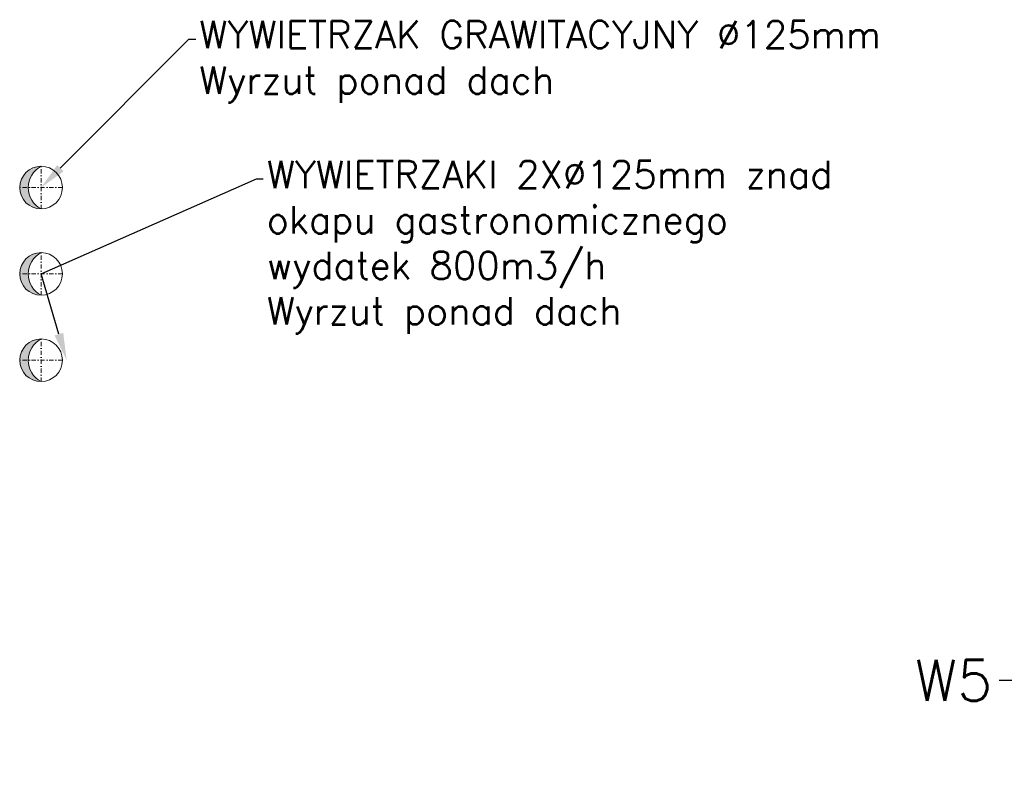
# Model space of a CAD drawing. Header units: centimetres. Extents: x 8435 to 34224, y 15581 to 23928.
# Tile 24 of 256: x 14930 to 15218, y 18091 to 18316. Entities that reach past the tile are written whole.
import ezdxf
from ezdxf import colors
from ezdxf.entities.mleader import LeaderData, LeaderLine
from ezdxf.math import Vec2, Vec3

# ---------------------------------------------------------------- set-up
doc = ezdxf.new("R2010")
doc.units = ezdxf.units.CM
doc.header["$LTSCALE"] = 0.2
doc.linetypes.add('DASHDOT', pattern=[1, 0.5, -0.25, 0, -0.25])
for name, color, linetype, lineweight in [('2DL_PRO_w', 42, 'Continuous', 15), ('_ET_OPIS', 7, 'Continuous', 20), ('CP_AXISAC', 7, 'DASHDOT', 9)]:
    doc.layers.add(name, color=color, linetype=linetype, lineweight=lineweight)
doc.layers.add('_ET_URZĄDZENIA', color=7, linetype='Continuous')
doc.styles.add('CP_ATTR', font='arial.ttf')
doc.styles.add('SIMPLEX', font='simplex.shx', dxfattribs={"height": 12})

# ---------------------------------------------------------------- blocks, each defined once
blk = doc.blocks.new('RoZplus')
blk.add_hatch(color=256).paths.add_polyline_path([(0, 0.5, -0.6), (0, -0.5, 1)])
at = {"linetype": 'Continuous'}
for centre, radius, start, end in [((0, 0), 0.5, 90, 270), ((0, 0), 0.5, 270, 90), ((-0.267, 0), 0.567, 298.0725, 61.9275)]:
    blk.add_arc(centre, radius, start, end, dxfattribs=at)
blk = doc.blocks.new('*U9')
at = {"layer": 'CP_AXISAC'}
for p, q in [((0, 0.5), (0, -0.5)), ((-0.5, 0), (0.5, 0))]:
    blk.add_line(p, q, dxfattribs=at)
blk.add_blockref('RoZplus', (0, 0))
at = {"style": 'CP_ATTR', "flags": 9}
for tag in ['NAME', 'PRODUCER', 'PRODUCT-TYPE', 'ARTICLE', 'FLOW', 'NUMBER', 'SYSTEM', 'FORM', 'SIZE', 'CHARACTER', 'ORDER-NO', 'GROUP', 'OTHER']:
    blk.add_attdef(tag, (0, 0), '', height=0.0001, dxfattribs=at)
blk = doc.blocks.new('*U10')
at = {"layer": 'CP_AXISAC'}
for p, q in [((0, 0.5), (0, -0.5)), ((-0.5, 0), (0.5, 0))]:
    blk.add_line(p, q, dxfattribs=at)
blk.add_blockref('RoZplus', (0, 0))
at = {"style": 'CP_ATTR', "flags": 9}
for tag in ['NAME', 'PRODUCER', 'PRODUCT-TYPE', 'ARTICLE', 'FLOW', 'NUMBER', 'SYSTEM', 'FORM', 'SIZE', 'CHARACTER', 'ORDER-NO', 'GROUP', 'OTHER']:
    blk.add_attdef(tag, (0, 0), '', height=0.0001, dxfattribs=at)
blk = doc.blocks.new('*U14')
at = {"layer": 'CP_AXISAC'}
for p, q in [((0, 0.5), (0, -0.5)), ((-0.5, 0), (0.5, 0))]:
    blk.add_line(p, q, dxfattribs=at)
blk.add_blockref('RoZplus', (0, 0))
at = {"style": 'CP_ATTR', "flags": 9}
for tag in ['NAME', 'PRODUCER', 'PRODUCT-TYPE', 'ARTICLE', 'FLOW', 'NUMBER', 'SYSTEM', 'FORM', 'SIZE', 'CHARACTER', 'ORDER-NO', 'GROUP', 'OTHER']:
    blk.add_attdef(tag, (0, 0), '', height=0.0001, dxfattribs=at)

msp = doc.modelspace()

# ---------------------------------------------------------------- block references
at = {"layer": '2DL_PRO_w', "xscale": 12.5, "yscale": 12.5, "zscale": 50.9614312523, "rotation": 180}
for name, p in [('*U14', (14935.76, 18266.9)), ('*U9', (14935.76, 18241.62)), ('*U10', (14935.76, 18216.33))]:
    msp.add_blockref(name, p, dxfattribs=at)

# ---------------------------------------------------------------- leaders
at = {"layer": '_ET_OPIS', "ltscale": 2}
ml = msp.add_multileader_mtext('Standard', dxfattribs=at)
ml.set_content('WYWIETRZAK GRAWITACYJNY %%C125mm \\PWyrzut ponad dach', color=256, style='SIMPLEX')
ml.set_leader_properties()
ml.build(insert=Vec2(0, 0))
ml.multileader.update_dxf_attribs({"dogleg_length": 2, "arrow_head_size": 8})
ctx = ml.context
ctx.base_point, ctx.char_height, ctx.arrow_head_size, ctx.landing_gap_size, ctx.plane_origin = Vec3(14981.06, 18310.39), 8, 8, 1, Vec3(15443.8, 18420.21)
notes = []
notes.append((ctx, [(1, (1, 1, 0), (14979.06, 18310.39), (1, 0), 2, [(1, [(14935.76, 18266.9)], 0, [])])]))
ctx.mtext.insert, ctx.mtext.width, ctx.mtext.defined_height, ctx.mtext.flow_direction = Vec3(14982.06, 18315.72), 213.052, 51.02, 5
ml = msp.add_multileader_mtext('Standard', dxfattribs=at)
ml.set_content('WYWIETRZAKI 2X%%C125mm znad okapu gastronomicznego\\Pwydatek 800m3/h\\PWyrzut ponad dach', color=256, style='SIMPLEX')
ml.set_leader_properties()
ml.build(insert=Vec2(0, 0))
ml.multileader.update_dxf_attribs({"dogleg_length": 2, "arrow_head_size": 8})
ctx = ml.context
ctx.base_point, ctx.char_height, ctx.arrow_head_size, ctx.landing_gap_size, ctx.plane_origin = Vec3(15000.8, 18269.45), 8, 8, 1, Vec3(15443.8, 18394.92)
notes.append((ctx, [(1, (1, 1, 0), (14998.8, 18269.45), (1, 0), 2, [(1, [(14943.26, 18216.33), (14935.76, 18241.62)], 0, [])])]))
ctx.mtext.insert, ctx.mtext.width, ctx.mtext.defined_height, ctx.mtext.flow_direction = Vec3(15001.8, 18274.79), 213.052, 51.02, 5
at = {"layer": '_ET_URZĄDZENIA'}
ml = msp.add_multileader_mtext('Standard', dxfattribs=at)
ml.set_content('W5', color=256, style='SIMPLEX')
ml.set_leader_properties()
ml.build(insert=Vec2(0, 0))
ctx = ml.context
ctx.base_point, ctx.char_height, ctx.plane_origin = Vec3(15190.5, 18122.57), 12, Vec3(15233.81, 18090.96)
ctx.text_align_type = 2
notes.append((ctx, [(1, (1, 1, 0), (15224.21, 18122.57), (-1, 0), 8, [(0, [(15233.81, 18090.96)], 0, [])])]))
ctx.mtext.insert, ctx.mtext.alignment, ctx.mtext.flow_direction = Vec3(15214.21, 18128.57), 3, 5
for ctx, leaders in notes:
    for number, flags, end, landing, length, lines in leaders:
        leader = LeaderData()
        leader.index, (leader.has_last_leader_line, leader.has_dogleg_vector, leader.attachment_direction) = number, flags
        leader.last_leader_point, leader.dogleg_vector, leader.dogleg_length = Vec3(end), Vec3(landing), length
        for number, points, colour, breaks in lines:
            line = LeaderLine()
            line.index, line.vertices, line.color, line.breaks = number, Vec3.list(points), colors.encode_raw_color(colour), breaks
            leader.lines.append(line)
        ctx.leaders.append(leader)

doc.saveas('drawing.dxf')
